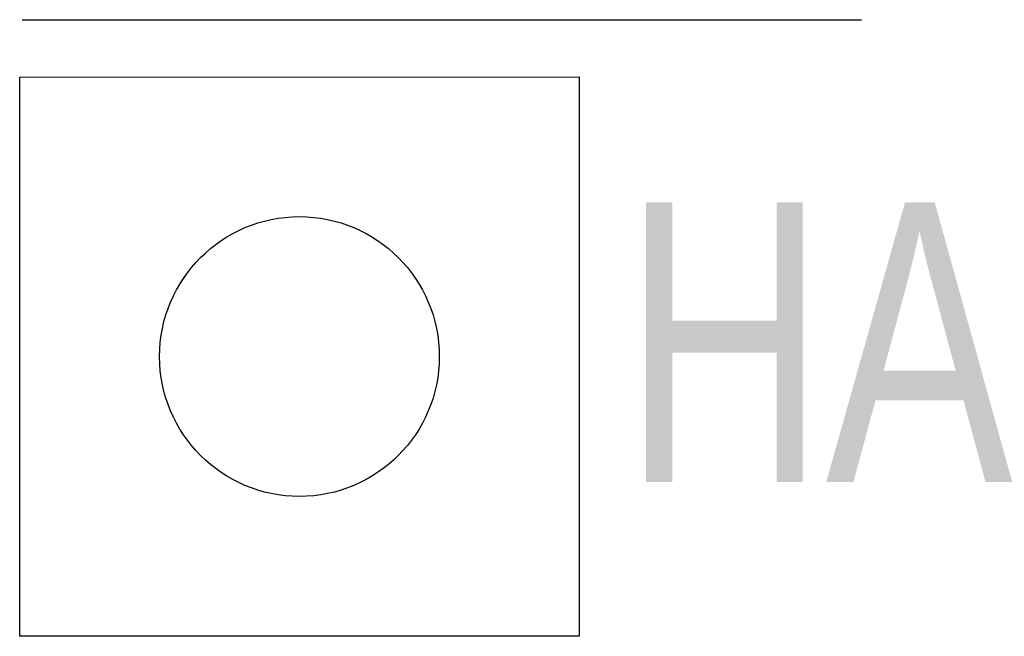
# Model space of a CAD drawing. Extents: x -9 to 2291, y 18 to 1401.
# Tile 19 of 19: x 2256 to 2291, y 1379 to 1401. Entities that reach past the tile are written whole.
import ezdxf

# ---------------------------------------------------------------- set-up
doc = ezdxf.new("R2010")
doc.units = 0
doc.linetypes.add('KCONTINUOUS', pattern=[0])
doc.layers.add('W01_---', color=7, linetype='CONTINUOUS')

msp = doc.modelspace()

# ---------------------------------------------------------------- linework, layer by layer
at = {"layer": 'W01_---', "color": 7, "linetype": 'KCONTINUOUS'}
for p, q in [((2255.832, 1401.188), (2285.832, 1401.188)), ((2255.742, 1399.133), (2275.742, 1399.148)), ((2255.742, 1379.148), (2255.742, 1399.133)), ((2275.742, 1399.148), (2275.742, 1379.148)), ((2275.742, 1379.148), (2255.742, 1379.148))]:
    msp.add_line(p, q, dxfattribs=at)
msp.add_circle((2265.742, 1389.148), 5, dxfattribs=at)

# ---------------------------------------------------------------- texts
at = {"layer": 'W01_---', "color": 7, "width": 0.75}
msp.add_text('HA', height=10, dxfattribs=at).set_placement((2277.312, 1384.658, 61))

doc.saveas('drawing.dxf')
